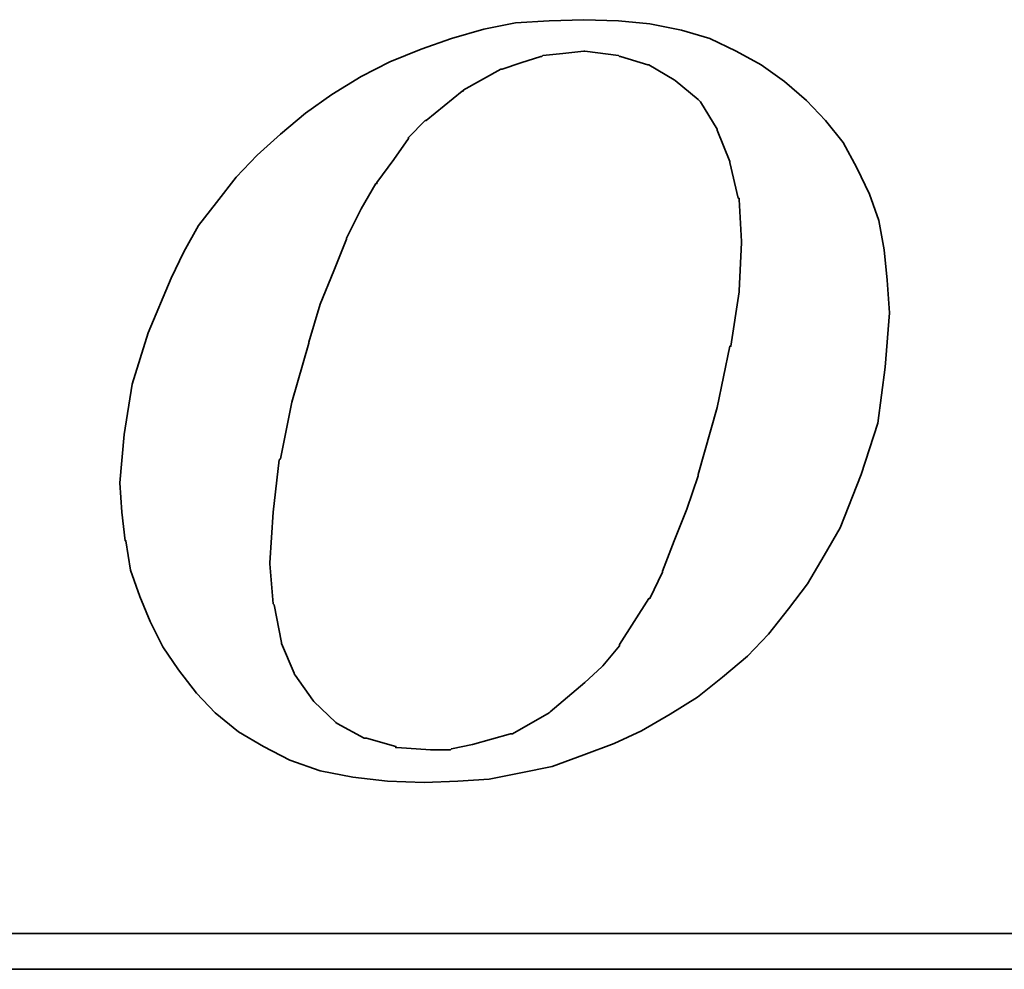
# Model space of a CAD drawing. Header units: inches. Extents: x 5 to 1045, y 47 to 2175.
# Tile 29 of 45: x 125.38 to 127.39, y 90.93 to 92.88. Entities that reach past the tile are written whole.
import ezdxf

# ---------------------------------------------------------------- set-up
doc = ezdxf.new("R2010")
doc.units = ezdxf.units.IN
doc.header["$LTSCALE"] = 3
doc.header["$MEASUREMENT"] = 0
doc.layers.add('DIM', color=4, linetype='Continuous')
doc.layers.add('layer 1', color=7, linetype='Continuous')

# ---------------------------------------------------------------- blocks, each defined once
blk = doc.blocks.new('TBI MOTION logo(完整正式版)')
at = {"layer": 'layer 1', "color": 22, "lineweight": 35}
for points, knots in [([(-11.34375, -6.98375), (-11.34375, -6.98375), (-10.91375, -7.43875), (-10.91375, -7.43875), (-10.91375, -7.43875), (-10.91375, -7.43875), (-10.38625, -7.87125), (-10.38625, -7.87125), (-10.38625, -7.87125), (-10.38625, -7.87125), (-9.81125, -8.20375), (-9.81125, -8.20375), (-9.81125, -8.20375), (-9.81125, -8.20375), (-9.21125, -8.51875), (-9.21125, -8.51875), (-9.21125, -8.51875), (-9.21125, -8.51875), (-8.51625, -8.75875), (-8.51625, -8.75875), (-8.51625, -8.75875), (-8.51625, -8.75875), (-7.77125, -8.90375), (-7.77125, -8.90375), (-7.77125, -8.90375), (-7.77125, -8.90375), (-6.97875, -8.99875), (-6.97875, -8.99875), (-6.97875, -8.99875), (-6.97875, -8.99875), (-6.14125, -9.02375), (-6.14125, -9.02375), (-6.14125, -9.02375), (-6.14125, -9.02375), (-5.37125, -8.99875), (-5.37125, -8.99875), (-5.37125, -8.99875), (-5.37125, -8.99875), (-4.65375, -8.94875), (-4.65375, -8.94875), (-4.65375, -8.94875), (-4.65375, -8.94875), (-3.93375, -8.80625), (-3.93375, -8.80625), (-3.93375, -8.80625), (-3.93375, -8.80625), (-3.21375, -8.66375), (-3.21375, -8.66375), (-3.21375, -8.66375), (-3.21375, -8.66375), (-2.49375, -8.39875), (-2.49375, -8.39875), (-2.49375, -8.39875), (-2.49375, -8.39875), (-1.79875, -8.13375), (-1.79875, -8.13375), (-1.79875, -8.13375), (-1.79875, -8.13375), (-1.17375, -7.84375), (-1.17375, -7.84375), (-1.17375, -7.84375), (-1.17375, -7.84375), (-0.52375, -7.46375), (-0.52375, -7.46375), (-0.52375, -7.46375), (-0.52375, -7.46375), (0.10124, -7.07875), (0.10124, -7.07875), (0.10124, -7.07875), (0.10124, -7.07875), (0.67625, -6.62375), (0.67625, -6.62375), (0.67625, -6.62375), (0.67625, -6.62375), (1.24874, -6.14375), (1.24874, -6.14375), (1.24874, -6.14375), (1.24874, -6.14375), (1.72874, -5.64125), (1.72874, -5.64125), (1.72874, -5.64125), (1.72874, -5.64125), (2.18624, -5.06375), (2.18624, -5.06375), (2.18624, -5.06375), (2.18624, -5.06375), (2.61625, -4.48874), (2.61625, -4.48874), (2.61625, -4.48874), (2.61625, -4.48874), (3.00125, -3.83874), (3.00125, -3.83874), (3.00125, -3.83874), (3.00125, -3.83874), (3.36124, -3.21374), (3.36124, -3.21374), (3.36124, -3.21374), (3.36124, -3.21374), (3.84374, -1.99125), (3.84374, -1.99125), (3.84374, -1.99125), (3.84374, -1.99125), (4.22625, -0.81875), (4.22625, -0.81875), (4.22625, -0.81875), (4.22625, -0.81875), (4.39125, 0.45624), (4.39125, 0.45624), (4.39125, 0.45624), (4.39125, 0.45624), (4.48874, 1.70124), (4.48874, 1.70124), (4.48874, 1.70124), (4.48874, 1.70124), (4.43874, 2.44625), (4.43874, 2.44625), (4.43874, 2.44625), (4.43874, 2.44625), (4.36874, 3.14125), (4.36874, 3.14125), (4.36874, 3.14125), (4.36874, 3.14125), (4.25125, 3.81125), (4.25125, 3.81125), (4.25125, 3.81125), (4.25125, 3.81125), (4.03124, 4.41125), (4.03124, 4.41125), (4.03124, 4.41125), (4.03124, 4.41125), (3.74374, 5.01125), (3.74374, 5.01125), (3.74374, 5.01125), (3.74374, 5.01125), (3.43124, 5.58875), (3.43124, 5.58875), (3.43124, 5.58875), (3.43124, 5.58875), (3.02625, 6.09125), (3.02625, 6.09125), (3.02625, 6.09125), (3.02625, 6.09125), (2.59374, 6.54875), (2.59374, 6.54875), (2.59374, 6.54875), (2.59374, 6.54875), (2.09124, 6.98125), (2.09124, 6.98125), (2.09124, 6.98125), (2.09124, 6.98125), (1.56124, 7.36625), (1.56124, 7.36625), (1.56124, 7.36625), (1.56124, 7.36625), (0.98624, 7.67625), (0.98624, 7.67625), (0.98624, 7.67625), (0.98624, 7.67625), (0.38624, 7.96375), (0.38624, 7.96375), (0.38624, 7.96375), (0.38624, 7.96375), (-0.25875, 8.15625), (-0.25875, 8.15625), (-0.25875, 8.15625), (-0.25875, 8.15625), (-0.98125, 8.30125), (-0.98125, 8.30125), (-0.98125, 8.30125), (-0.98125, 8.30125), (-1.70124, 8.37125), (-1.70124, 8.37125), (-1.70124, 8.37125), (-1.70124, 8.37125), (-2.49375, 8.39624), (-2.49375, 8.39624), (-2.49375, 8.39624), (-2.49375, 8.39624), (-3.28625, 8.37125), (-3.28625, 8.37125), (-3.28625, 8.37125), (-3.28625, 8.37125), (-4.05125, 8.32125), (-4.05125, 8.32125), (-4.05125, 8.32125), (-4.05125, 8.32125), (-4.77375, 8.18125), (-4.77375, 8.18125), (-4.77375, 8.18125), (-4.77375, 8.18125), (-5.51625, 7.96375), (-5.51625, 7.96375), (-5.51625, 7.96375), (-5.51625, 7.96375), (-6.21125, 7.72625), (-6.21125, 7.72625), (-6.21125, 7.72625), (-6.21125, 7.72625), (-6.92875, 7.43625), (-6.92875, 7.43625), (-6.92875, 7.43625), (-6.92875, 7.43625), (-7.57875, 7.10125), (-7.57875, 7.10125), (-7.57875, 7.10125), (-7.57875, 7.10125), (-8.24875, 6.69125), (-8.24875, 6.69125), (-8.24875, 6.69125), (-8.24875, 6.69125), (-8.84875, 6.26125), (-8.84875, 6.26125), (-8.84875, 6.26125), (-8.84875, 6.26125), (-9.42625, 5.78125), (-9.42625, 5.78125), (-9.42625, 5.78125), (-9.42625, 5.78125), (-9.95375, 5.30125), (-9.95375, 5.30125), (-9.95375, 5.30125), (-9.95375, 5.30125), (-10.43375, 4.79624), (-10.43375, 4.79624), (-10.43375, 4.79624), (-10.43375, 4.79624), (-10.88875, 4.22125), (-10.88875, 4.22125), (-10.88875, 4.22125), (-10.88875, 4.22125), (-11.29875, 3.69375), (-11.29875, 3.69375), (-11.29875, 3.69375), (-11.29875, 3.69375), (-11.63375, 3.09125), (-11.63375, 3.09125), (-11.63375, 3.09125), (-11.63375, 3.09125), (-11.91875, 2.49625), (-11.91875, 2.49625), (-11.91875, 2.49625), (-11.91875, 2.49625), (-12.44875, 1.24625), (-12.44875, 1.24625), (-12.44875, 1.24625), (-12.44875, 1.24625), (-12.80875, 0.06874), (-12.80875, 0.06874), (-12.80875, 0.06874), (-12.80875, 0.06874), (-12.99875, -1.07875), (-12.99875, -1.07875), (-12.99875, -1.07875), (-12.99875, -1.07875), (-13.09375, -2.18375), (-13.09375, -2.18375), (-13.09375, -2.18375), (-13.09375, -2.18375), (-13.04875, -2.85375), (-13.04875, -2.85375), (-13.04875, -2.85375), (-13.04875, -2.85375), (-12.97375, -3.50375), (-12.97375, -3.50375), (-12.97375, -3.50375), (-12.97375, -3.50375), (-12.95375, -3.50375), (-12.95375, -3.50375), (-12.95375, -3.50375), (-12.95375, -3.50375), (-12.85375, -4.17375), (-12.85375, -4.17375), (-12.85375, -4.17375), (-12.85375, -4.17375), (-12.63875, -4.77624), (-12.63875, -4.77624), (-12.63875, -4.77624), (-12.63875, -4.77624), (-12.39875, -5.35125), (-12.39875, -5.35125), (-12.39875, -5.35125), (-12.39875, -5.35125), (-12.11375, -5.92875), (-12.11375, -5.92875), (-12.11375, -5.92875), (-12.11375, -5.92875), (-11.75375, -6.45375), (-11.75375, -6.45375), (-11.75375, -6.45375), (-11.75375, -6.45375), (-11.34375, -6.98375), (-11.34375, -6.98375)], [0, 0, 0, 0, 0.01369863, 0.01369863, 0.01369863, 0.01369863, 0.02739726, 0.02739726, 0.02739726, 0.02739726, 0.04109589, 0.04109589, 0.04109589, 0.04109589, 0.05479452, 0.05479452, 0.05479452, 0.05479452, 0.06849315, 0.06849315, 0.06849315, 0.06849315, 0.08219178, 0.08219178, 0.08219178, 0.08219178, 0.09589041, 0.09589041, 0.09589041, 0.09589041, 0.10958904, 0.10958904, 0.10958904, 0.10958904, 0.12328767, 0.12328767, 0.12328767, 0.12328767, 0.1369863, 0.1369863, 0.1369863, 0.1369863, 0.15068493, 0.15068493, 0.15068493, 0.15068493, 0.16438356, 0.16438356, 0.16438356, 0.16438356, 0.17808219, 0.17808219, 0.17808219, 0.17808219, 0.19178082, 0.19178082, 0.19178082, 0.19178082, 0.20547945, 0.20547945, 0.20547945, 0.20547945, 0.21917808, 0.21917808, 0.21917808, 0.21917808, 0.23287671, 0.23287671, 0.23287671, 0.23287671, 0.24657534, 0.24657534, 0.24657534, 0.24657534, 0.26027397, 0.26027397, 0.26027397, 0.26027397, 0.2739726, 0.2739726, 0.2739726, 0.2739726, 0.28767123, 0.28767123, 0.28767123, 0.28767123, 0.30136986, 0.30136986, 0.30136986, 0.30136986, 0.31506849, 0.31506849, 0.31506849, 0.31506849, 0.32876712, 0.32876712, 0.32876712, 0.32876712, 0.34246575, 0.34246575, 0.34246575, 0.34246575, 0.35616438, 0.35616438, 0.35616438, 0.35616438, 0.36986301, 0.36986301, 0.36986301, 0.36986301, 0.38356164, 0.38356164, 0.38356164, 0.38356164, 0.39726027, 0.39726027, 0.39726027, 0.39726027, 0.4109589, 0.4109589, 0.4109589, 0.4109589, 0.42465753, 0.42465753, 0.42465753, 0.42465753, 0.43835616, 0.43835616, 0.43835616, 0.43835616, 0.45205479, 0.45205479, 0.45205479, 0.45205479, 0.46575342, 0.46575342, 0.46575342, 0.46575342, 0.47945205, 0.47945205, 0.47945205, 0.47945205, 0.49315068, 0.49315068, 0.49315068, 0.49315068, 0.50684932, 0.50684932, 0.50684932, 0.50684932, 0.52054795, 0.52054795, 0.52054795, 0.52054795, 0.53424658, 0.53424658, 0.53424658, 0.53424658, 0.54794521, 0.54794521, 0.54794521, 0.54794521, 0.56164384, 0.56164384, 0.56164384, 0.56164384, 0.57534247, 0.57534247, 0.57534247, 0.57534247, 0.5890411, 0.5890411, 0.5890411, 0.5890411, 0.60273973, 0.60273973, 0.60273973, 0.60273973, 0.61643836, 0.61643836, 0.61643836, 0.61643836, 0.63013699, 0.63013699, 0.63013699, 0.63013699, 0.64383562, 0.64383562, 0.64383562, 0.64383562, 0.65753425, 0.65753425, 0.65753425, 0.65753425, 0.67123288, 0.67123288, 0.67123288, 0.67123288, 0.68493151, 0.68493151, 0.68493151, 0.68493151, 0.69863014, 0.69863014, 0.69863014, 0.69863014, 0.71232877, 0.71232877, 0.71232877, 0.71232877, 0.7260274, 0.7260274, 0.7260274, 0.7260274, 0.73972603, 0.73972603, 0.73972603, 0.73972603, 0.75342466, 0.75342466, 0.75342466, 0.75342466, 0.76712329, 0.76712329, 0.76712329, 0.76712329, 0.78082192, 0.78082192, 0.78082192, 0.78082192, 0.79452055, 0.79452055, 0.79452055, 0.79452055, 0.80821918, 0.80821918, 0.80821918, 0.80821918, 0.82191781, 0.82191781, 0.82191781, 0.82191781, 0.83561644, 0.83561644, 0.83561644, 0.83561644, 0.84931507, 0.84931507, 0.84931507, 0.84931507, 0.8630137, 0.8630137, 0.8630137, 0.8630137, 0.87671233, 0.87671233, 0.87671233, 0.87671233, 0.89041096, 0.89041096, 0.89041096, 0.89041096, 0.90410959, 0.90410959, 0.90410959, 0.90410959, 0.91780822, 0.91780822, 0.91780822, 0.91780822, 0.93150685, 0.93150685, 0.93150685, 0.93150685, 0.94520548, 0.94520548, 0.94520548, 0.94520548, 0.95890411, 0.95890411, 0.95890411, 0.95890411, 0.97260274, 0.97260274, 0.97260274, 0.97260274, 0.98630137, 0.98630137, 0.98630137, 0.98630137, 1, 1, 1, 1]), ([(-8.77875, 1.03124), (-8.77875, 1.03124), (-8.51625, 1.89625), (-8.51625, 1.89625), (-8.51625, 1.89625), (-8.51625, 1.89625), (-8.20375, 2.66375), (-8.20375, 2.66375), (-8.20375, 2.66375), (-8.20375, 2.66375), (-7.91625, 3.38125), (-7.91625, 3.38125), (-7.91625, 3.38125), (-7.91625, 3.38125), (-7.91625, 3.40624), (-7.91625, 3.40624), (-7.91625, 3.40624), (-7.91625, 3.40624), (-7.57875, 4.07624), (-7.57875, 4.07624), (-7.57875, 4.07624), (-7.57875, 4.07624), (-7.24375, 4.65125), (-7.24375, 4.65125), (-7.24375, 4.65125), (-7.24375, 4.65125), (-7.21875, 4.65125), (-7.21875, 4.65125), (-7.21875, 4.65125), (-7.21875, 4.65125), (-7.21875, 4.67624), (-7.21875, 4.67624), (-7.21875, 4.67624), (-7.21875, 4.67624), (-6.83625, 5.20375), (-6.83625, 5.20375), (-6.83625, 5.20375), (-6.83625, 5.20375), (-6.49875, 5.68625), (-6.49875, 5.68625), (-6.49875, 5.68625), (-6.49875, 5.68625), (-6.49875, 5.70625), (-6.49875, 5.70625), (-6.49875, 5.70625), (-6.49875, 5.70625), (-6.11625, 6.09125), (-6.11625, 6.09125), (-6.11625, 6.09125), (-6.11625, 6.09125), (-6.09125, 6.09125), (-6.09125, 6.09125), (-6.09125, 6.09125), (-6.09125, 6.09125), (-5.27375, 6.76625), (-5.27375, 6.76625), (-5.27375, 6.76625), (-5.27375, 6.76625), (-5.24875, 6.76625), (-5.24875, 6.76625), (-5.24875, 6.76625), (-5.24875, 6.76625), (-5.24875, 6.78625), (-5.24875, 6.78625), (-5.24875, 6.78625), (-5.24875, 6.78625), (-4.38875, 7.26624), (-4.38875, 7.26624), (-4.38875, 7.26624), (-4.38875, 7.26624), (-4.36125, 7.26624), (-4.36125, 7.26624), (-4.36125, 7.26624), (-4.36125, 7.26624), (-3.93375, 7.41125), (-3.93375, 7.41125), (-3.93375, 7.41125), (-3.93375, 7.41125), (-3.47375, 7.55625), (-3.47375, 7.55625), (-3.47375, 7.55625), (-3.47375, 7.55625), (-3.45375, 7.55625), (-3.45375, 7.55625), (-3.45375, 7.55625), (-3.45375, 7.55625), (-3.42875, 7.58124), (-3.42875, 7.58124), (-3.42875, 7.58124), (-3.42875, 7.58124), (-2.97375, 7.62625), (-2.97375, 7.62625), (-2.97375, 7.62625), (-2.97375, 7.62625), (-2.49375, 7.67625), (-2.49375, 7.67625), (-2.49375, 7.67625), (-2.49375, 7.67625), (-2.46875, 7.67625), (-2.46875, 7.67625), (-2.46875, 7.67625), (-2.46875, 7.67625), (-1.70124, 7.58124), (-1.70124, 7.58124), (-1.70124, 7.58124), (-1.70124, 7.58124), (-1.67875, 7.55625), (-1.67875, 7.55625), (-1.67875, 7.55625), (-1.67875, 7.55625), (-1.65375, 7.55625), (-1.65375, 7.55625), (-1.65375, 7.55625), (-1.65375, 7.55625), (-1.03125, 7.36625), (-1.03125, 7.36625), (-1.03125, 7.36625), (-1.03125, 7.36625), (-1.00625, 7.36625), (-1.00625, 7.36625), (-1.00625, 7.36625), (-1.00625, 7.36625), (-0.43124, 7.02624), (-0.43124, 7.02624), (-0.43124, 7.02624), (-0.43124, 7.02624), (-0.40625, 7.00624), (-0.40625, 7.00624), (-0.40625, 7.00624), (-0.40625, 7.00624), (0.12124, 6.57124), (0.12124, 6.57124), (0.12124, 6.57124), (0.12124, 6.57124), (0.14624, 6.54875), (0.14624, 6.54875), (0.14624, 6.54875), (0.14624, 6.54875), (0.17124, 6.52375), (0.17124, 6.52375), (0.17124, 6.52375), (0.17124, 6.52375), (0.55625, 5.89875), (0.55625, 5.89875), (0.55625, 5.89875), (0.55625, 5.89875), (0.55625, 5.87625), (0.55625, 5.87625), (0.55625, 5.87625), (0.55625, 5.87625), (0.84124, 5.15625), (0.84124, 5.15625), (0.84124, 5.15625), (0.84124, 5.15625), (0.84124, 5.13125), (0.84124, 5.13125), (0.84124, 5.13125), (0.84124, 5.13125), (1.03624, 4.31875), (1.03624, 4.31875), (1.03624, 4.31875), (1.03624, 4.31875), (1.05624, 4.31875), (1.05624, 4.31875), (1.05624, 4.31875), (1.05624, 4.31875), (1.05624, 4.29125), (1.05624, 4.29125), (1.05624, 4.29125), (1.05624, 4.29125), (1.10625, 3.33125), (1.10625, 3.33125), (1.10625, 3.33125), (1.10625, 3.33125), (1.10625, 3.30875), (1.10625, 3.30875), (1.10625, 3.30875), (1.10625, 3.30875), (1.05624, 2.20624), (1.05624, 2.20624), (1.05624, 2.20624), (1.05624, 2.20624), (1.05624, 2.18124), (1.05624, 2.18124), (1.05624, 2.18124), (1.05624, 2.18124), (0.86624, 0.93624), (0.86624, 0.93624), (0.86624, 0.93624), (0.86624, 0.93624), (0.84124, 0.93624), (0.84124, 0.93624), (0.84124, 0.93624), (0.84124, 0.93624), (0.55625, -0.45874), (0.55625, -0.45874), (0.55625, -0.45874), (0.55625, -0.45874), (0.12124, -1.99125), (0.12124, -1.99125), (0.12124, -1.99125), (0.12124, -1.99125), (0.12124, -2.01874), (0.12124, -2.01874), (0.12124, -2.01874), (0.12124, -2.01874), (-0.13874, -2.78375), (-0.13874, -2.78375), (-0.13874, -2.78375), (-0.13874, -2.78375), (-0.43124, -3.50375), (-0.43124, -3.50375), (-0.43124, -3.50375), (-0.43124, -3.50375), (-0.69375, -4.19875), (-0.69375, -4.19875), (-0.69375, -4.19875), (-0.69375, -4.19875), (-0.69375, -4.22375), (-0.69375, -4.22375), (-0.69375, -4.22375), (-0.69375, -4.22375), (-0.98125, -4.82374), (-0.98125, -4.82374), (-0.98125, -4.82374), (-0.98125, -4.82374), (-1.00625, -4.82374), (-1.00625, -4.82374), (-1.00625, -4.82374), (-1.00625, -4.82374), (-1.33875, -5.35125), (-1.33875, -5.35125), (-1.33875, -5.35125), (-1.33875, -5.35125), (-1.67875, -5.87875), (-1.67875, -5.87875), (-1.67875, -5.87875), (-1.67875, -5.87875), (-1.67875, -5.90375), (-1.67875, -5.90375), (-1.67875, -5.90375), (-1.67875, -5.90375), (-2.05875, -6.35875), (-2.05875, -6.35875), (-2.05875, -6.35875), (-2.05875, -6.35875), (-2.08375, -6.38375), (-2.08375, -6.38375), (-2.08375, -6.38375), (-2.08375, -6.38375), (-2.46875, -6.74375), (-2.46875, -6.74375), (-2.46875, -6.74375), (-2.46875, -6.74375), (-3.25875, -7.41625), (-3.25875, -7.41625), (-3.25875, -7.41625), (-3.25875, -7.41625), (-3.28625, -7.43875), (-3.28625, -7.43875), (-3.28625, -7.43875), (-3.28625, -7.43875), (-4.12375, -7.91875), (-4.12375, -7.91875), (-4.12375, -7.91875), (-4.12375, -7.91875), (-4.14875, -7.91875), (-4.14875, -7.91875), (-4.14875, -7.91875), (-4.14875, -7.91875), (-4.17125, -7.91875), (-4.17125, -7.91875), (-4.17125, -7.91875), (-4.17125, -7.91875), (-5.03375, -8.15875), (-5.03375, -8.15875), (-5.03375, -8.15875), (-5.03375, -8.15875), (-5.51625, -8.25625), (-5.51625, -8.25625), (-5.51625, -8.25625), (-5.51625, -8.25625), (-5.54125, -8.27875), (-5.54125, -8.27875), (-5.54125, -8.27875), (-5.54125, -8.27875), (-5.56375, -8.27875), (-5.56375, -8.27875), (-5.56375, -8.27875), (-5.56375, -8.27875), (-5.99625, -8.27875), (-5.99625, -8.27875), (-5.99625, -8.27875), (-5.99625, -8.27875), (-6.76375, -8.23125), (-6.76375, -8.23125), (-6.76375, -8.23125), (-6.76375, -8.23125), (-6.78875, -8.23125), (-6.78875, -8.23125), (-6.78875, -8.23125), (-6.78875, -8.23125), (-6.78875, -8.20375), (-6.78875, -8.20375), (-6.78875, -8.20375), (-6.78875, -8.20375), (-7.45875, -8.01375), (-7.45875, -8.01375), (-7.45875, -8.01375), (-7.45875, -8.01375), (-7.48375, -8.01375), (-7.48375, -8.01375), (-7.48375, -8.01375), (-7.48375, -8.01375), (-7.50875, -8.01375), (-7.50875, -8.01375), (-7.50875, -8.01375), (-7.50875, -8.01375), (-8.13125, -7.67875), (-8.13125, -7.67875), (-8.13125, -7.67875), (-8.13125, -7.67875), (-8.15625, -7.65375), (-8.15625, -7.65375), (-8.15625, -7.65375), (-8.15625, -7.65375), (-8.65875, -7.17375), (-8.65875, -7.17375), (-8.65875, -7.17375), (-8.65875, -7.17375), (-8.68375, -7.14875), (-8.68375, -7.14875), (-8.68375, -7.14875), (-8.68375, -7.14875), (-9.08875, -6.57375), (-9.08875, -6.57375), (-9.08875, -6.57375), (-9.08875, -6.57375), (-9.11375, -6.54875), (-9.11375, -6.54875), (-9.11375, -6.54875), (-9.11375, -6.54875), (-9.11375, -6.52875), (-9.11375, -6.52875), (-9.11375, -6.52875), (-9.11375, -6.52875), (-9.40375, -5.85375), (-9.40375, -5.85375), (-9.40375, -5.85375), (-9.40375, -5.85375), (-9.40375, -5.82875), (-9.40375, -5.82875), (-9.40375, -5.82875), (-9.40375, -5.82875), (-9.56875, -4.96875), (-9.56875, -4.96875), (-9.56875, -4.96875), (-9.56875, -4.96875), (-9.59375, -4.94375), (-9.59375, -4.94375), (-9.59375, -4.94375), (-9.59375, -4.94375), (-9.66375, -4.03375), (-9.66375, -4.03375), (-9.66375, -4.03375), (-9.66375, -4.03375), (-9.66375, -4.00875), (-9.66375, -4.00875), (-9.66375, -4.00875), (-9.66375, -4.00875), (-9.59375, -2.85375), (-9.59375, -2.85375), (-9.59375, -2.85375), (-9.59375, -2.85375), (-9.45125, -1.65875), (-9.45125, -1.65875), (-9.45125, -1.65875), (-9.45125, -1.65875), (-9.42625, -1.63375), (-9.42625, -1.63375), (-9.42625, -1.63375), (-9.42625, -1.63375), (-9.16125, -0.33875), (-9.16125, -0.33875), (-9.16125, -0.33875), (-9.16125, -0.33875), (-8.77875, 1.00624), (-8.77875, 1.00624), (-8.77875, 1.00624), (-8.77875, 1.00624), (-8.77875, 1.03124), (-8.77875, 1.03124)], [0, 0, 0, 0, 0.01020408, 0.01020408, 0.01020408, 0.01020408, 0.02040816, 0.02040816, 0.02040816, 0.02040816, 0.03061224, 0.03061224, 0.03061224, 0.03061224, 0.04081633, 0.04081633, 0.04081633, 0.04081633, 0.05102041, 0.05102041, 0.05102041, 0.05102041, 0.06122449, 0.06122449, 0.06122449, 0.06122449, 0.07142857, 0.07142857, 0.07142857, 0.07142857, 0.08163265, 0.08163265, 0.08163265, 0.08163265, 0.09183673, 0.09183673, 0.09183673, 0.09183673, 0.10204082, 0.10204082, 0.10204082, 0.10204082, 0.1122449, 0.1122449, 0.1122449, 0.1122449, 0.12244898, 0.12244898, 0.12244898, 0.12244898, 0.13265306, 0.13265306, 0.13265306, 0.13265306, 0.14285714, 0.14285714, 0.14285714, 0.14285714, 0.15306122, 0.15306122, 0.15306122, 0.15306122, 0.16326531, 0.16326531, 0.16326531, 0.16326531, 0.17346939, 0.17346939, 0.17346939, 0.17346939, 0.18367347, 0.18367347, 0.18367347, 0.18367347, 0.19387755, 0.19387755, 0.19387755, 0.19387755, 0.20408163, 0.20408163, 0.20408163, 0.20408163, 0.21428571, 0.21428571, 0.21428571, 0.21428571, 0.2244898, 0.2244898, 0.2244898, 0.2244898, 0.23469388, 0.23469388, 0.23469388, 0.23469388, 0.24489796, 0.24489796, 0.24489796, 0.24489796, 0.25510204, 0.25510204, 0.25510204, 0.25510204, 0.26530612, 0.26530612, 0.26530612, 0.26530612, 0.2755102, 0.2755102, 0.2755102, 0.2755102, 0.28571429, 0.28571429, 0.28571429, 0.28571429, 0.29591837, 0.29591837, 0.29591837, 0.29591837, 0.30612245, 0.30612245, 0.30612245, 0.30612245, 0.31632653, 0.31632653, 0.31632653, 0.31632653, 0.32653061, 0.32653061, 0.32653061, 0.32653061, 0.33673469, 0.33673469, 0.33673469, 0.33673469, 0.34693878, 0.34693878, 0.34693878, 0.34693878, 0.35714286, 0.35714286, 0.35714286, 0.35714286, 0.36734694, 0.36734694, 0.36734694, 0.36734694, 0.37755102, 0.37755102, 0.37755102, 0.37755102, 0.3877551, 0.3877551, 0.3877551, 0.3877551, 0.39795918, 0.39795918, 0.39795918, 0.39795918, 0.40816327, 0.40816327, 0.40816327, 0.40816327, 0.41836735, 0.41836735, 0.41836735, 0.41836735, 0.42857143, 0.42857143, 0.42857143, 0.42857143, 0.43877551, 0.43877551, 0.43877551, 0.43877551, 0.44897959, 0.44897959, 0.44897959, 0.44897959, 0.45918367, 0.45918367, 0.45918367, 0.45918367, 0.46938776, 0.46938776, 0.46938776, 0.46938776, 0.47959184, 0.47959184, 0.47959184, 0.47959184, 0.48979592, 0.48979592, 0.48979592, 0.48979592, 0.5, 0.5, 0.5, 0.5, 0.51020408, 0.51020408, 0.51020408, 0.51020408, 0.52040816, 0.52040816, 0.52040816, 0.52040816, 0.53061224, 0.53061224, 0.53061224, 0.53061224, 0.54081633, 0.54081633, 0.54081633, 0.54081633, 0.55102041, 0.55102041, 0.55102041, 0.55102041, 0.56122449, 0.56122449, 0.56122449, 0.56122449, 0.57142857, 0.57142857, 0.57142857, 0.57142857, 0.58163265, 0.58163265, 0.58163265, 0.58163265, 0.59183673, 0.59183673, 0.59183673, 0.59183673, 0.60204082, 0.60204082, 0.60204082, 0.60204082, 0.6122449, 0.6122449, 0.6122449, 0.6122449, 0.62244898, 0.62244898, 0.62244898, 0.62244898, 0.63265306, 0.63265306, 0.63265306, 0.63265306, 0.64285714, 0.64285714, 0.64285714, 0.64285714, 0.65306122, 0.65306122, 0.65306122, 0.65306122, 0.66326531, 0.66326531, 0.66326531, 0.66326531, 0.67346939, 0.67346939, 0.67346939, 0.67346939, 0.68367347, 0.68367347, 0.68367347, 0.68367347, 0.69387755, 0.69387755, 0.69387755, 0.69387755, 0.70408163, 0.70408163, 0.70408163, 0.70408163, 0.71428571, 0.71428571, 0.71428571, 0.71428571, 0.7244898, 0.7244898, 0.7244898, 0.7244898, 0.73469388, 0.73469388, 0.73469388, 0.73469388, 0.74489796, 0.74489796, 0.74489796, 0.74489796, 0.75510204, 0.75510204, 0.75510204, 0.75510204, 0.76530612, 0.76530612, 0.76530612, 0.76530612, 0.7755102, 0.7755102, 0.7755102, 0.7755102, 0.78571429, 0.78571429, 0.78571429, 0.78571429, 0.79591837, 0.79591837, 0.79591837, 0.79591837, 0.80612245, 0.80612245, 0.80612245, 0.80612245, 0.81632653, 0.81632653, 0.81632653, 0.81632653, 0.82653061, 0.82653061, 0.82653061, 0.82653061, 0.83673469, 0.83673469, 0.83673469, 0.83673469, 0.84693878, 0.84693878, 0.84693878, 0.84693878, 0.85714286, 0.85714286, 0.85714286, 0.85714286, 0.86734694, 0.86734694, 0.86734694, 0.86734694, 0.87755102, 0.87755102, 0.87755102, 0.87755102, 0.8877551, 0.8877551, 0.8877551, 0.8877551, 0.89795918, 0.89795918, 0.89795918, 0.89795918, 0.90816327, 0.90816327, 0.90816327, 0.90816327, 0.91836735, 0.91836735, 0.91836735, 0.91836735, 0.92857143, 0.92857143, 0.92857143, 0.92857143, 0.93877551, 0.93877551, 0.93877551, 0.93877551, 0.94897959, 0.94897959, 0.94897959, 0.94897959, 0.95918367, 0.95918367, 0.95918367, 0.95918367, 0.96938776, 0.96938776, 0.96938776, 0.96938776, 0.97959184, 0.97959184, 0.97959184, 0.97959184, 0.98979592, 0.98979592, 0.98979592, 0.98979592, 1, 1, 1, 1]), ([(75.90875, -9.47875), (75.90875, -9.47875), (75.90875, -12.28625), (75.90875, -12.28625), (75.90875, -12.28625), (75.90875, -12.28625), (75.90875, -12.47875), (75.90875, -12.47875), (75.90875, -12.47875), (75.90875, -12.47875), (75.71625, -12.47875), (75.71625, -12.47875), (75.71625, -12.47875), (75.71625, -12.47875), (-88.32875, -12.47875), (-88.32875, -12.47875), (-88.32875, -12.47875), (-88.32875, -12.47875), (-88.32875, -13.29375), (-88.32875, -13.29375), (-88.32875, -13.29375), (-88.32875, -13.29375), (82.89125, -13.29375), (82.89125, -13.29375), (82.89125, -13.29375), (82.89125, -13.29375), (75.90875, -9.47875), (75.90875, -9.47875)], [0, 0, 0, 0, 0.14285714, 0.14285714, 0.14285714, 0.14285714, 0.28571429, 0.28571429, 0.28571429, 0.28571429, 0.42857143, 0.42857143, 0.42857143, 0.42857143, 0.57142857, 0.57142857, 0.57142857, 0.57142857, 0.71428571, 0.71428571, 0.71428571, 0.71428571, 0.85714286, 0.85714286, 0.85714286, 0.85714286, 1, 1, 1, 1])]:
    blk.add_open_spline(points, degree=3, knots=knots, dxfattribs=at)

msp = doc.modelspace()

# ---------------------------------------------------------------- block references
at = {"layer": 'DIM', "color": 7, "xscale": 0.0895795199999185, "yscale": 0.0895795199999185, "zscale": 0.0895795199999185}
msp.add_blockref('TBI MOTION logo(完整正式版)', (126.7575, 92.1229), dxfattribs=at)

doc.saveas('drawing.dxf')
